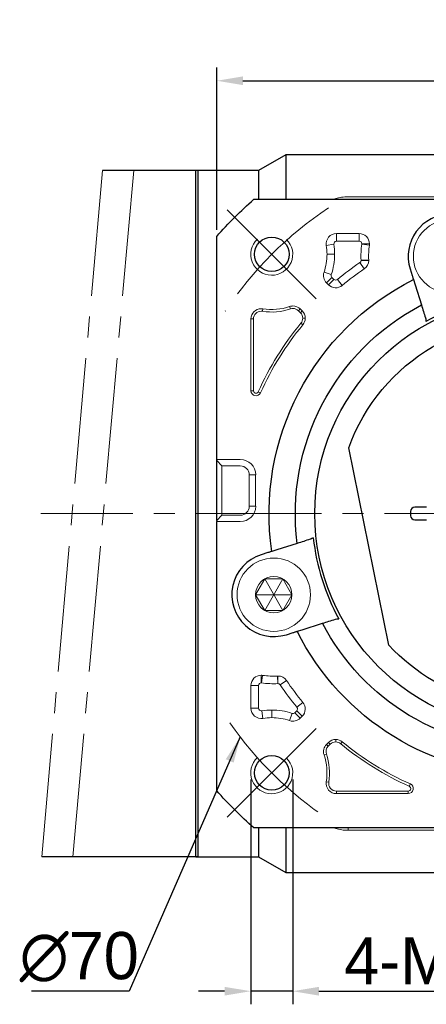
# Model space of a CAD drawing. Header units: millimetres. Extents: x 821 to 1414, y 1003 to 1351.
# Tile 2 of 8: x 870 to 909, y 1178 to 1272. Entities that reach past the tile are written whole.
import ezdxf

# ---------------------------------------------------------------- set-up
doc = ezdxf.new("R2010")
doc.units = ezdxf.units.MM
doc.header["$PDSIZE"] = -5
doc.linetypes.add('点画线', pattern=[18, 12, -2, 2, -2])
doc.layers.get('0').update_dxf_attribs({"lineweight": 18})
doc.layers.get('Defpoints').update_dxf_attribs({"lineweight": 18})
for name, color, linetype, lineweight in [('7中心线层', 7, '点画线', 18), ('尺寸线', 7, 'Continuous', 18), ('尺寸线层', 3, 'Continuous', 18), ('粗实线', 7, 'Continuous', 50), ('细实线', 7, 'Continuous', 18)]:
    doc.layers.add(name, color=color, linetype=linetype, lineweight=lineweight)
doc.styles.add('工程字', font='txt')
doc.dimstyles.new('副本 ISO-25', dxfattribs={"dimtxt": 4.5, "dimasz": 2.5, "dimexe": 1.25, "dimexo": 0.625, "dimtad": 1, "dimtxsty": '工程字', "dimcen": 2.5, "dimdle": 5, "dimadec": 0, "dimazin": 0, "dimtfac": 1, "dimtmove": 0, "dimatfit": 3, "dimfxl": 1, "dimtolj": 1, "dimarcsym": 0})

# ---------------------------------------------------------------- blocks, each defined once
blk = doc.blocks.new('*D74')
at = {"layer": 'Defpoints', "color": 0}
for p in [(949.14, 1265.78), (889.14, 1250.922), (949.14, 1250.922)]:
    blk.add_point(p, dxfattribs=at)
at = {"layer": '尺寸线层', "color": 0, "lineweight": -2}
for p, q in [((889.14, 1251.547), (889.14, 1267.03)), ((949.14, 1251.547), (949.14, 1267.03)), ((891.64, 1265.78), (946.64, 1265.78))]:
    blk.add_line(p, q, dxfattribs=at)
at = {"layer": '尺寸线层', "color": 0}
for points in [[(891.64, 1266.197), (891.64, 1265.364), (889.14, 1265.78)], [(946.64, 1265.364), (946.64, 1266.197), (949.14, 1265.78)]]:
    blk.add_solid(points, dxfattribs=at)
at = {"layer": '尺寸线层', "color": 0, "insert": (919.14, 1268.655), "char_height": 4.5, "attachment_point": 5, "style": '工程字'}
blk.add_mtext('\\A1;60', dxfattribs=at)
blk = doc.blocks.new('*D80')
at = {"layer": 'Defpoints', "color": 0}
for p in [(892.391, 1199.716), (896.391, 1199.716), (892.391, 1178.873)]:
    blk.add_point(p, dxfattribs=at)
at = {"layer": '尺寸线层', "color": 0, "lineweight": -2}
for p, q in [((892.391, 1199.091), (892.391, 1177.623)), ((896.391, 1199.091), (896.391, 1177.623)), ((889.891, 1178.873), (887.391, 1178.873)), ((896.391, 1178.873), (892.391, 1178.873)), ((898.891, 1178.873), (924.613, 1178.873))]:
    blk.add_line(p, q, dxfattribs=at)
at = {"layer": '尺寸线层', "color": 0}
for points in [[(889.891, 1178.456), (889.891, 1179.289), (892.391, 1178.873)], [(898.891, 1179.289), (898.891, 1178.456), (896.391, 1178.873)]]:
    blk.add_solid(points, dxfattribs=at)
at = {"layer": '尺寸线层', "color": 0, "insert": (913.002, 1181.748), "char_height": 4.5, "attachment_point": 5, "style": '工程字'}
blk.add_mtext('\\A1;4-M4x10', dxfattribs=at)
blk = doc.blocks.new('*D88')
at = {"layer": 'Defpoints', "color": 0}
for p in [(948.131, 1253.456), (939.646, 1244.97), (961.36, 1235.777), (872.353, 1224.464), (953.14, 1224.464)]:
    blk.add_point(p, dxfattribs=at)
at = {"layer": '尺寸线层', "color": 0, "lineweight": -2}
for p, q in [((948.573, 1253.898), (950.931, 1256.256)), ((953.765, 1224.464), (964.1, 1224.464))]:
    blk.add_line(p, q, dxfattribs=at)
blk.add_arc((919.14, 1224.464), 43.71, 3.2775, 41.7225, dxfattribs=at)
at = {"layer": '尺寸线层', "color": 0}
for points in [[(952.067, 1253.84), (951.461, 1253.268), (950.048, 1255.372)], [(962.362, 1226.951), (963.195, 1226.975), (962.85, 1224.464)]]:
    blk.add_solid(points, dxfattribs=at)
at = {"layer": '尺寸线层', "color": 0, "insert": (962.179, 1242.292), "char_height": 4.5, "attachment_point": 5, "rotation": 292.5, "style": '工程字'}
blk.add_mtext('\\A1;45%%d', dxfattribs=at)
blk = doc.blocks.new('*D89')
at = {"layer": 'Defpoints', "color": 0}
for p in [(872.353, 1224.464), (953.14, 1224.464), (939.646, 1203.958), (957.013, 1202.598), (948.131, 1195.473)]:
    blk.add_point(p, dxfattribs=at)
at = {"layer": '尺寸线层', "color": 0, "lineweight": -2}
for p, q in [((953.765, 1224.464), (964.122, 1224.464)), ((948.573, 1195.031), (950.947, 1192.657))]:
    blk.add_line(p, q, dxfattribs=at)
blk.add_arc((919.14, 1224.464), 43.732, 318.27581, 356.72419, dxfattribs=at)
at = {"layer": '尺寸线层', "color": 0}
for points in [[(963.217, 1221.953), (962.384, 1221.977), (962.872, 1224.464)], [(951.477, 1195.645), (952.083, 1195.072), (950.063, 1193.541)]]:
    blk.add_solid(points, dxfattribs=at)
at = {"layer": '尺寸线层', "color": 0, "insert": (956.887, 1208.829), "char_height": 4.5, "attachment_point": 5, "rotation": 67.5, "style": '工程字'}
blk.add_mtext('\\A1;45%%d', dxfattribs=at)

msp = doc.modelspace()

# ---------------------------------------------------------------- linework, layer by layer
for p, q in [((901.6757, 1254.6988), (935.8288, 1254.6988)), ((900.5605, 1250.4647), (900.5605, 1251.1948)), ((902.7284, 1251.1948), (900.5605, 1251.1948)), ((902.7284, 1250.4647), (902.7284, 1251.1948)), ((900.3134, 1250.1742), (899.5927, 1250.0573)), ((900.5605, 1250.4647), (902.7284, 1250.4647)), ((902.9763, 1250.1802), (903.6997, 1250.0808)), ((902.9785, 1250.2143), (903.7088, 1250.2143)), ((899.6608, 1249.2131), (900.3909, 1249.2131)), ((902.7968, 1248.4202), (903.2083, 1247.817)), ((902.9058, 1248.6383), (903.6352, 1248.6713)), ((902.906, 1248.627), (903.6362, 1248.627)), ((900.0676, 1247.2701), (899.3768, 1247.5065)), ((900.1274, 1247.012), (899.6111, 1246.4957)), ((899.6111, 1246.4957), (899.8, 1246.3068)), ((900.3163, 1246.8231), (899.8, 1246.3068)), ((900.3163, 1246.8231), (900.1274, 1247.012)), ((900.6528, 1246.8073), (901.1183, 1246.2447)), ((893.5085, 1243.774), (893.5471, 1244.0116)), ((896.1757, 1243.9998), (896.0978, 1244.2275)), ((896.9385, 1243.823), (897.1086, 1243.9932)), ((896.9385, 1243.823), (897.1273, 1243.6342)), ((897.2975, 1243.8044), (897.1086, 1243.9932)), ((897.1273, 1243.6342), (897.2975, 1243.8044)), ((892.4095, 1243.0438), (892.4095, 1236.1904)), ((892.6502, 1243.0438), (892.4095, 1243.0438)), ((892.6502, 1236.1904), (892.6502, 1243.0438)), ((897.1742, 1242.6394), (897.3596, 1242.486)), ((897.344, 1243.111), (897.5847, 1243.111)), ((892.6502, 1236.1904), (892.4095, 1236.1904)), ((893.1089, 1236.0926), (893.3287, 1235.9944)), ((889.14, 1229.52), (889.14, 1229.6298)), ((889.14, 1229.6298), (889.64, 1229.6298)), ((889.14, 1229.52), (889.64, 1229.0213)), ((889.14, 1228.5225), (889.14, 1229.52)), ((889.64, 1229.6298), (891.39, 1229.6298)), ((889.14, 1224.8046), (889.14, 1228.5225)), ((889.64, 1229.0213), (891.39, 1229.0213)), ((892.2477, 1228.1635), (892.3575, 1228.1635)), ((892.2477, 1228.1635), (892.2477, 1225.1635)), ((892.8562, 1228.1635), (892.3575, 1228.1635)), ((892.8562, 1228.1635), (892.8562, 1225.1635)), ((889.14, 1223.8071), (889.14, 1224.8046)), ((892.2477, 1225.1635), (892.3575, 1225.1635)), ((892.8562, 1225.1635), (892.3575, 1225.1635)), ((889.14, 1223.8071), (889.64, 1224.3058)), ((889.14, 1223.6973), (889.14, 1223.8071)), ((889.14, 1223.6973), (889.64, 1223.6973)), ((891.39, 1224.3058), (889.64, 1224.3058)), ((891.39, 1223.6973), (889.64, 1223.6973)), ((893.39, 1208.3028), (893.39, 1209.0332)), ((893.4241, 1208.3007), (893.5235, 1209.024)), ((894.966, 1208.2302), (894.933, 1208.9596)), ((894.9774, 1208.2304), (894.9774, 1208.9606)), ((892.4095, 1208.0527), (892.4095, 1205.8849)), ((893.1397, 1208.0527), (892.4095, 1208.0527)), ((893.1397, 1205.8849), (893.1397, 1208.0527)), ((895.1841, 1208.1212), (895.7873, 1208.5327)), ((893.1397, 1205.8849), (892.4095, 1205.8849)), ((896.797, 1205.9772), (897.3596, 1206.4427)), ((893.4301, 1205.6378), (893.5471, 1204.917)), ((894.3912, 1204.9851), (894.3912, 1205.7153)), ((896.3343, 1205.3919), (896.0978, 1204.7011)), ((896.7812, 1205.6406), (896.5923, 1205.4518)), ((896.5923, 1205.4518), (897.1086, 1204.9355)), ((896.7812, 1205.6406), (897.2975, 1205.1243)), ((897.1086, 1204.9355), (897.2975, 1205.1243)), ((899.8, 1202.6218), (899.6111, 1202.433)), ((899.7813, 1202.2628), (899.6111, 1202.433)), ((899.7813, 1202.2628), (899.9701, 1202.4516)), ((899.9701, 1202.4516), (899.8, 1202.6218)), ((900.4933, 1202.6683), (900.4933, 1202.909)), ((900.9649, 1202.4985), (901.1183, 1202.6839)), ((899.6045, 1201.5001), (899.3768, 1201.4221)), ((899.8303, 1198.8328), (899.5927, 1198.8714)), ((907.5118, 1198.4333), (907.6099, 1198.653)), ((907.4139, 1197.9745), (900.5605, 1197.9745)), ((900.5605, 1197.9745), (900.5605, 1197.7338)), ((900.5605, 1197.7338), (907.4139, 1197.7338)), ((907.4139, 1197.9745), (907.4139, 1197.7338)), ((901.6757, 1194.2298), (901.6757, 1194.4643)), ((935.8288, 1194.2298), (901.6757, 1194.2298))]:
    msp.add_line(p, q)
msp.add_circle((894.5818, 1216.7212), 1.7321)
for centre, radius, start, end in [((900.5605, 1250.2143), 0.9805, 90, 189.218623), ((902.7284, 1250.2143), 0.9805, 0, 90), ((894.3912, 1249.2131), 5.9997, 0, 9.218623), ((911.3968, 1249.0225), 8.4997, 172.17173, 182.59118), ((902.7284, 1250.2143), 0.9805, 352.17173, 0), ((894.3912, 1249.2131), 5.9997, 341.103881, 0), ((919.14, 1224.4643), 28.9997, 124.302587, 129.60525), ((902.6558, 1248.627), 0.9805, 304.302587, 0), ((902.6558, 1248.627), 0.9805, 0, 2.59118), ((900.3044, 1247.189), 0.9805, 161.103881, 225), ((900.4933, 1247.0001), 0.9805, 225, 309.60525), ((893.39, 1243.0438), 0.9805, 90, 180), ((893.39, 1243.0438), 0.9805, 80.781377, 90), ((894.3912, 1249.2131), 5.5102, 260.781377, 288.896119), ((896.4153, 1243.2999), 0.9805, 90, 108.896119), ((896.4153, 1243.2999), 0.9805, 45, 90), ((896.6042, 1243.111), 0.9805, 0, 45), ((919.14, 1224.4643), 28.5102, 140.39475, 155.929385), ((896.6042, 1243.111), 0.9805, 320.39475, 0), ((892.89, 1236.1904), 0.4805, 180, 335.929385), ((893.39, 1208.0527), 0.9805, 90, 180), ((893.39, 1208.0527), 0.9805, 82.17173, 90), ((894.9774, 1207.9801), 0.9805, 90, 92.59118), ((894.9774, 1207.9801), 0.9805, 34.302587, 90), ((894.5818, 1216.7212), 8.4997, 262.17173, 272.59118), ((919.14, 1224.4643), 28.9997, 214.302587, 219.60525), ((893.39, 1205.8849), 0.9805, 180, 279.218623), ((896.6042, 1205.8176), 0.9805, 315, 39.60525), ((894.3912, 1199.7156), 5.9997, 90, 99.218623), ((894.3912, 1199.7156), 5.9997, 71.103881, 90), ((896.4153, 1205.6288), 0.9805, 251.103881, 315), ((900.3044, 1201.7397), 0.9805, 135, 198.896119), ((900.4933, 1201.9285), 0.9805, 90, 135), ((900.4933, 1201.9285), 0.9805, 50.39475, 90), ((919.14, 1224.4643), 28.5102, 230.39475, 245.929385), ((894.3912, 1199.7156), 5.5102, 350.781377, 18.896119), ((900.5605, 1198.7143), 0.9805, 170.781377, 270), ((907.4139, 1198.2143), 0.4805, 270, 65.929385)]:
    msp.add_arc(centre, radius, start, end)
at = {"extrusion": (0, 0, -1)}
for centre, radius, start, end in [((-894.3912, 1249.2131), 5.2695, 170.781377, 180), ((-911.3968, 1249.0225), 7.7695, 357.40882, 7.82827), ((-894.3912, 1249.2131), 5.2695, 180, 198.896119), ((-919.14, 1224.4643), 28.2695, 50.39475, 55.697413), ((-893.39, 1243.0438), 0.7398, 0, 90), ((-893.39, 1243.0438), 0.7398, 90, 99.218623), ((-894.3912, 1249.2131), 5.2695, 251.103881, 279.218623), ((-896.4153, 1243.2999), 0.7398, 71.103881, 90), ((-896.4153, 1243.2999), 0.7398, 90, 135), ((-896.6042, 1243.111), 0.7398, 135, 180), ((-896.6042, 1243.111), 0.7398, 180, 219.60525), ((-919.14, 1224.4643), 28.2695, 24.070615, 39.60525), ((-891.39, 1228.1635), 1.4663, 90, 180), ((-891.39, 1228.1635), 0.8577, 90, 180), ((-891.39, 1225.1635), 1.4663, 180, 270), ((-891.39, 1225.1635), 0.8577, 180, 270), ((-894.5818, 1216.7212), 7.7695, 267.40882, 277.82827), ((-919.14, 1224.4643), 28.2695, 320.39475, 325.697413), ((-894.3912, 1199.7156), 5.2695, 80.781377, 90), ((-894.3912, 1199.7156), 5.2695, 90, 108.896119), ((-900.3044, 1201.7397), 0.7398, 341.103881, 45), ((-900.4933, 1201.9285), 0.7398, 45, 90), ((-900.4933, 1201.9285), 0.7398, 90, 129.60525), ((-919.14, 1224.4643), 28.2695, 294.070615, 309.60525), ((-894.3912, 1199.7156), 5.2695, 161.103881, 189.218623), ((-900.5605, 1198.7143), 0.7398, 270, 9.218623)]:
    msp.add_arc(centre, radius, start, end, dxfattribs=at)
for points, knots in [([(901.6757, 1254.6988), (901.4651, 1254.6988), (901.2598, 1254.6832), (900.8585, 1254.6241), (900.6705, 1254.5817), (900.4276, 1254.5107), (900.3638, 1254.4903), (900.3015, 1254.4688)], [0, 0, 0, 0, 0.4225202, 0.4225202, 0.8450404, 0.8450404, 1, 1, 1, 1]), ([(902.7284, 1250.4647), (902.7961, 1250.4485), (902.9309, 1250.4163), (902.9627, 1250.2814), (902.9785, 1250.2143)], [0, 0, 0, 0, 0.5025738, 1, 1, 1, 1]), ([(902.906, 1248.627), (902.9006, 1248.5858), (902.8897, 1248.5034), (902.8278, 1248.448), (902.7968, 1248.4202)], [0, 0, 0, 0, 0.499116, 1, 1, 1, 1]), ([(900.6528, 1246.8073), (900.5994, 1246.7787), (900.4857, 1246.718), (900.375, 1246.7867), (900.3163, 1246.8231)], [0, 0, 0, 0, 0.4696061, 1, 1, 1, 1]), ([(893.1089, 1236.0926), (893.0825, 1236.0546), (893.0307, 1235.9804), (892.8749, 1235.9366), (892.6951, 1236.0086), (892.6653, 1236.1293), (892.6502, 1236.1904)], [0, 0, 0, 0, 0.2188245, 0.427987, 0.7104341, 1, 1, 1, 1]), ([(893.1397, 1208.0527), (893.1558, 1208.1205), (893.188, 1208.2553), (893.3229, 1208.287), (893.39, 1208.3028)], [0, 0, 0, 0, 0.5025738, 1, 1, 1, 1]), ([(894.9774, 1208.2304), (895.0185, 1208.225), (895.1009, 1208.2141), (895.1563, 1208.1522), (895.1841, 1208.1212)], [0, 0, 0, 0, 0.499116, 1, 1, 1, 1]), ([(893.4301, 1205.6378), (893.4168, 1205.6364), (893.3406, 1205.6281), (893.1864, 1205.6897), (893.1552, 1205.8197), (893.1397, 1205.8849)], [0, 0, 0, 0, 0.0952819, 0.5467814, 1, 1, 1, 1]), ([(896.797, 1205.9772), (896.8267, 1205.9196), (896.8862, 1205.8043), (896.8162, 1205.6952), (896.7812, 1205.6406)], [0, 0, 0, 0, 0.5, 1, 1, 1, 1]), ([(896.5923, 1205.4518), (896.5542, 1205.4243), (896.5003, 1205.3855), (896.4065, 1205.375), (896.3611, 1205.3856), (896.3343, 1205.3919)], [0, 0, 0, 0, 0.4976567, 0.7030632, 1, 1, 1, 1]), ([(907.5118, 1198.4333), (907.555, 1198.4016), (907.6413, 1198.3383), (907.6632, 1198.1612), (907.571, 1198.0084), (907.4664, 1197.9858), (907.4139, 1197.9745)], [0, 0, 0, 0, 0.2504474, 0.5, 0.7495526, 1, 1, 1, 1]), ([(900.3158, 1194.455), (900.3738, 1194.4352), (900.433, 1194.4164), (900.6707, 1194.3469), (900.86, 1194.3043), (901.26, 1194.2454), (901.465, 1194.2298), (901.6757, 1194.2298)], [0, 0, 0, 0, 0.1454819, 0.1454819, 0.572741, 0.572741, 1, 1, 1, 1])]:
    msp.add_open_spline(points, degree=3, knots=knots)
for points, degree in [([(900.3134, 1250.1742), (900.3213, 1250.251), (900.337, 1250.4045), (900.486, 1250.4446), (900.5605, 1250.4647)], 3), ([(902.9785, 1250.2143), (902.9786, 1250.2029), (902.9778, 1250.1915), (902.9763, 1250.1802)], 3), ([(902.9058, 1248.6383), (902.906, 1248.627)], 1), ([(900.1274, 1247.012), (900.0991, 1247.0507), (900.0424, 1247.1282), (900.0592, 1247.2228), (900.0676, 1247.2701)], 3), ([(893.39, 1208.3028), (893.4014, 1208.3029), (893.4128, 1208.3022), (893.4241, 1208.3007)], 3), ([(894.966, 1208.2302), (894.9774, 1208.2304)], 1)]:
    msp.add_open_spline(points, degree=degree)
at = {"layer": '7中心线层'}
for p, q in [((878.2541, 1257.2143), (872.4512, 1191.7143)), ((881.2195, 1257.2143), (875.4167, 1191.7143)), ((898.6339, 1244.9704), (890.1486, 1253.4557)), ((953.14, 1224.4643), (872.3526, 1224.4643)), ((898.6339, 1203.9582), (889.4415, 1194.7658))]:
    msp.add_line(p, q, dxfattribs=at)
for start, end in [(123.521659, 146.478341), (214.822638, 236.478341)]:
    msp.add_arc((919.14, 1224.4643), 35, start, end, dxfattribs=at)
at = {"layer": '尺寸线'}
msp.add_line((889.64, 1229.0213), (889.64, 1224.3058), dxfattribs=at)
at = {"layer": '尺寸线', "color": 7}
for centre in [(894.3912, 1249.2131), (894.3912, 1199.7156)]:
    msp.add_arc(centre, 2, 133.387088, 45.024333, dxfattribs=at)
at = {"layer": '粗实线', "linetype": 'Continuous', "lineweight": 30}
for p, q in [((895.7381, 1258.7143), (893.14, 1257.2143)), ((926.1547, 1258.7143), (895.7381, 1258.7143)), ((895.7381, 1258.7143), (895.7381, 1254.4648)), ((887.14, 1257.2143), (878.2541, 1257.2143)), ((893.14, 1257.2143), (887.14, 1257.2143)), ((887.14, 1191.7143), (887.14, 1257.2143)), ((887.34, 1257.2143), (887.14, 1257.2143)), ((887.34, 1257.2143), (887.34, 1191.7143)), ((893.14, 1257.2143), (893.14, 1254.4644)), ((892.6825, 1254.4643), (945.5975, 1254.4643)), ((892.6825, 1254.4643), (945.5975, 1254.4643)), ((889.14, 1223.8071), (889.14, 1250.9218)), ((889.14, 1223.8071), (889.14, 1250.9218)), ((907.5819, 1247.8197), (907.7825, 1247.1836)), ((907.9043, 1246.7973), (908.0567, 1246.3141)), ((908.0567, 1246.3141), (908.667, 1244.3783)), ((905.5472, 1211.915), (901.7328, 1230.7284)), ((907.64, 1224.6643), (907.64, 1224.2643)), ((909.158, 1225.0643), (908.04, 1225.0643)), ((889.14, 1198.0068), (889.14, 1223.6973)), ((889.14, 1198.0068), (889.14, 1223.6973)), ((908.04, 1223.8643), (909.158, 1223.8643)), ((894.8846, 1221.0108), (894.4014, 1220.8584)), ((896.8204, 1221.6211), (894.8846, 1221.0108)), ((894.015, 1220.7366), (893.379, 1220.536)), ((896.8071, 1213.2287), (897.2903, 1213.381)), ((897.2903, 1213.381), (899.226, 1213.9914)), ((895.7846, 1212.9063), (896.4207, 1213.1068)), ((945.5975, 1194.4643), (892.6825, 1194.4643)), ((945.5975, 1194.4643), (892.6825, 1194.4643)), ((893.14, 1194.4643), (893.14, 1191.7143)), ((895.7381, 1194.4639), (895.7381, 1190.2143)), ((887.14, 1191.7143), (872.4512, 1191.7143)), ((887.14, 1191.7143), (893.14, 1191.7143)), ((887.34, 1191.7143), (887.14, 1191.7143)), ((893.14, 1191.7143), (895.7381, 1190.2143)), ((895.7381, 1190.2143), (926.1551, 1190.2143))]:
    msp.add_line(p, q, dxfattribs=at)
at = {"layer": '粗实线', "color": 0, "lineweight": 30}
for centre in [(894.3912, 1249.2131), (894.3912, 1199.7156)]:
    msp.add_circle(centre, 1.65, dxfattribs=at)
at = {"layer": '粗实线', "linetype": 'Continuous', "lineweight": 30, "extrusion": (0, 0, -1)}
for radius, start, end in [(40, 41.409622, 48.590378), (40, 41.409622, 48.590378), (25, 351.706896, 63.293104), (22.5, 352.740348, 62.259652), (20.6414, 270, 90), (18.5, 19.791512, 178.141433), (18.5, 181.858567, 317.285651), (22.5, 270, 332.259652), (25, 270, 333.293104), (40, 311.409622, 318.590378), (40, 311.409622, 318.590378)]:
    msp.add_arc((-919.14, 1224.4643), radius, start, end, dxfattribs=at)
at = {"layer": '粗实线', "linetype": 'Continuous', "lineweight": 30}
for centre, radius, start, end in [((911.3968, 1249.0225), 4, 90, 197.5), ((919.14, 1224.4643), 20.9162, 96.317702, 118.682298), ((908.04, 1224.6643), 0.4, 90, 180), ((908.04, 1224.2643), 0.4, 180, 270), ((919.14, 1224.4643), 20.9162, 186.317702, 208.682298), ((894.5818, 1216.7212), 4, 107.5, 287.5)]:
    msp.add_arc(centre, radius, start, end, dxfattribs=at)
for points, knots in [([(907.7825, 1247.1836), (907.7963, 1247.14), (907.8102, 1247.0957), (907.8362, 1247.0133), (907.8486, 1246.974), (907.87, 1246.9061), (907.8793, 1246.8765), (907.8936, 1246.8311), (907.8988, 1246.8147), (907.9016, 1246.8058), (907.903, 1246.8015), (907.9044, 1246.7971)], [0, 0, 0, 0, 0.2183987, 0.2183987, 0.4368728, 0.4368728, 0.6541149, 0.6541149, 0.8686839, 0.8686839, 1, 1, 1, 1]), ([(894.4021, 1220.8586), (894.3977, 1220.8572), (894.3934, 1220.8559), (894.366, 1220.8472), (894.3449, 1220.8406), (894.2921, 1220.8239), (894.2595, 1220.8137), (894.1872, 1220.7909), (894.1464, 1220.778), (894.0752, 1220.7556), (894.045, 1220.746), (894.015, 1220.7366)], [0, 0, 0, 0, 0.2115356, 0.2115356, 0.4229944, 0.4229944, 0.6356664, 0.6356664, 0.8509644, 0.8509644, 1, 1, 1, 1]), ([(896.4207, 1213.1068), (896.4643, 1213.1206), (896.5086, 1213.1346), (896.591, 1213.1605), (896.6303, 1213.1729), (896.6982, 1213.1944), (896.7278, 1213.2037), (896.7732, 1213.218), (896.7897, 1213.2232), (896.7985, 1213.226), (896.8029, 1213.2273), (896.8072, 1213.2287)], [0, 0, 0, 0, 0.2183987, 0.2183987, 0.4368728, 0.4368728, 0.6541149, 0.6541149, 0.8686839, 0.8686839, 1, 1, 1, 1])]:
    msp.add_open_spline(points, degree=3, knots=knots, dxfattribs=at)
for points in [[(908.667, 1244.3783), (908.7964, 1243.9681), (908.9258, 1243.5574), (909.0554, 1243.1464)], [(909.0554, 1243.1464), (909.0875, 1243.0446), (909.1051, 1242.935), (909.1012, 1242.814)], [(898.0523, 1222.0095), (897.6412, 1221.8799), (897.2306, 1221.7504), (896.8204, 1221.6211)], [(898.3509, 1222.1627), (898.2539, 1222.0901), (898.1541, 1222.0416), (898.0523, 1222.0095)], [(899.226, 1213.9914), (899.6363, 1214.1207), (900.0469, 1214.2502), (900.4579, 1214.3798)], [(900.4579, 1214.3798), (900.5507, 1214.409), (900.6501, 1214.4261), (900.7587, 1214.4261)], [(900.7587, 1214.4261), (900.7691, 1214.4261), (900.7797, 1214.4259), (900.7904, 1214.4256)]]:
    msp.add_open_spline(points, degree=3, dxfattribs=at)
at = {"layer": '细实线', "color": 0}
for p, q in [((895.4478, 1218.2212), (893.7157, 1215.2212)), ((895.4478, 1215.2212), (893.7157, 1218.2212)), ((896.3138, 1216.7212), (892.8497, 1216.7212))]:
    msp.add_line(p, q, dxfattribs=at)
msp.add_lwpolyline([(892.8497, 1216.7212), (893.7157, 1215.2212), (895.4478, 1215.2212), (896.3138, 1216.7212), (895.4478, 1218.2212), (893.7157, 1218.2212)], close=True, dxfattribs=at)
for centre in [(911.3968, 1249.0225), (894.5818, 1216.7212)]:
    msp.add_circle(centre, 3.5, dxfattribs=at)

# ---------------------------------------------------------------- texts
at = {"layer": '尺寸线层', "insert": (876.0278, 1182.1228), "char_height": 4.5, "attachment_point": 5, "style": '工程字'}
msp.add_mtext('\\A1;∅70', dxfattribs=at)

# ---------------------------------------------------------------- dimensions: what is measured, and where the dimension line sits
at = {"layer": '尺寸线层'}
dim = msp.add_linear_dim(base=(949.14, 1265.7803), p1=(889.14, 1250.9218), p2=(949.14, 1250.9218), dimstyle='副本 ISO-25', override={"dimtxsty": '工程字'}, dxfattribs=at)
dim.commit()
dim.dimension.update_dxf_attribs({"geometry": '*D74', "text_midpoint": (919.14, 1265.7803), "dimtype": 160})
for base, line1, picture, middle in [((961.3605, 1235.7773), ((939.6461, 1244.9704), (948.1314, 1253.4557)), '*D88', (962.1788, 1242.2916)), ((957.0133, 1202.5981), ((939.6461, 1203.9582), (948.1314, 1195.473)), '*D89', (956.8873, 1208.8289))]:
    dim = msp.add_angular_dim_2l(base=base, line1=line1, line2=((953.14, 1224.4643), (872.3526, 1224.4643)), dimstyle='副本 ISO-25', dxfattribs=at)
    dim.commit()
    dim.dimension.update_dxf_attribs({"geometry": picture, "text_midpoint": middle})
dim = msp.add_linear_dim(base=(892.3912, 1178.8728), p1=(896.3912, 1199.7156), p2=(892.3912, 1199.7156), text='4-M<>x10', dimstyle='副本 ISO-25', override={"dimtxsty": '工程字'}, dxfattribs=at)
dim.commit()
dim.dimension.update_dxf_attribs({"geometry": '*D80', "text_midpoint": (913.0023, 1178.8728), "dimtype": 160})

# ---------------------------------------------------------------- leaders
msp.add_leader([(891.3828, 1203.1444), (880.7793, 1178.8728), (871.4621, 1178.8728)], dimstyle='副本 ISO-25', override={"dimgap": 0.625, "dimtad": 0}, dxfattribs=at)

doc.saveas('drawing.dxf')
